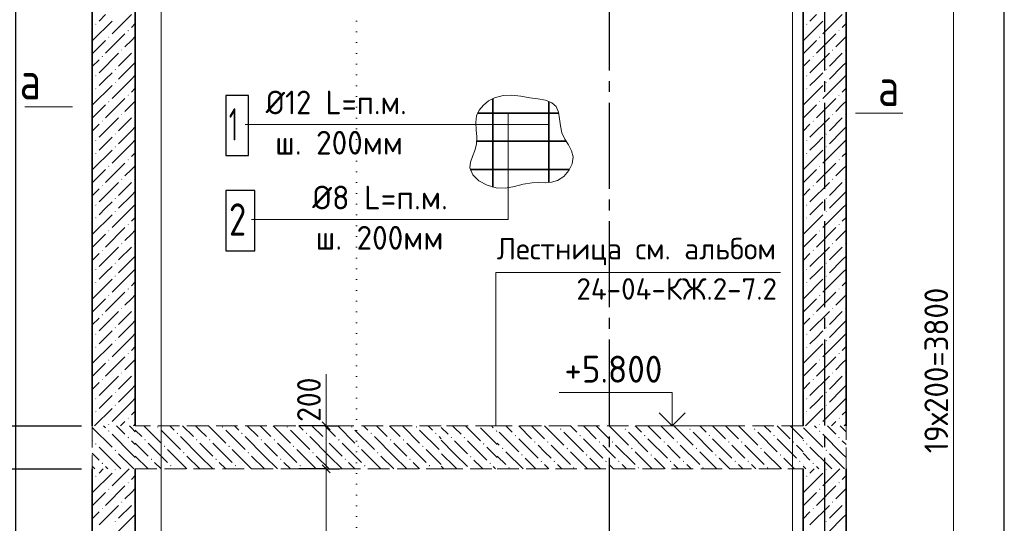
# Model space of a CAD drawing. Header units: millimetres. Extents: x 0 to 50400, y 0 to 35640.
# Tile 4 of 22: x 5724 to 16694, y 18346 to 23962. Entities that reach past the tile are written whole.
import ezdxf

# ---------------------------------------------------------------- set-up
doc = ezdxf.new("R2010")
doc.units = ezdxf.units.MM
for name, pattern in [('______2', [324, 240, -84]), ('______5', [1320, 960, -120, 120, -120]), ('______9', [120, 0, -120])]:
    doc.linetypes.add(name, pattern=pattern)
for name, color, linetype, lineweight in [('Standard', 7, 'Continuous', 25), ('Высотные отметки', 7, 'Continuous', 25), ('ЖБ Лестница', 52, 'Continuous', 25), ('ЖБ Стена верхний уровень', 7, 'Continuous', 35), ('Общий02', 7, 'Continuous', 18), ('Позиционная метка линия выноска', 7, 'Continuous', 13), ('Позиционная метка номер позиции', 7, 'Continuous', 13), ('Размерная линия_ общее', 7, 'Continuous', 13), ('Сечения символ', 7, 'Continuous', 25)]:
    doc.layers.add(name, color=color, linetype=linetype, lineweight=lineweight)
doc.layers.add('Оси', color=7, linetype='______5', true_color=0x656565)
doc.layers.add('Размерная выноска', color=7, linetype='Continuous')
doc.styles.add('ISOCPEUR', font='txt')

msp = doc.modelspace()

# ---------------------------------------------------------------- hatches: boundary and pattern name
at = {"layer": 'ЖБ Лестница', "linetype": 'Continuous', "lineweight": 18, "transparency": 33554687}
for points in [[(7257, 19421), (7264, 19429), (7272, 19421), (7264, 19413)], [(7977, 19421), (7984, 19429), (7992, 19421), (7984, 19413)], [(8697, 19421), (8704, 19429), (8712, 19421), (8704, 19413)], [(9417, 19421), (9424, 19429), (9432, 19421), (9424, 19413)], [(10137, 19421), (10144, 19429), (10152, 19421), (10144, 19413)], [(6710, 19375), (6717, 19383), (6725, 19375), (6717, 19367)], [(6926, 19303), (6933, 19311), (6941, 19303), (6933, 19295)], [(7473, 19349), (7480, 19357), (7488, 19349), (7480, 19341)], [(8193, 19349), (8200, 19357), (8208, 19349), (8200, 19341)], [(8913, 19349), (8920, 19357), (8928, 19349), (8920, 19341)], [(9633, 19349), (9640, 19357), (9648, 19349), (9640, 19341)], [(10353, 19349), (10360, 19357), (10368, 19349), (10360, 19341)], [(10526, 19303), (10533, 19311), (10541, 19303), (10533, 19295)], [(10670, 19303), (10677, 19311), (10685, 19303), (10677, 19295)], [(11030, 19375), (11037, 19383), (11044, 19376), (11044, 19374), (11037, 19367)], [(11241, 19325), (11248, 19333), (11256, 19325), (11248, 19317)], [(11745, 19397), (11752, 19405), (11760, 19397), (11752, 19389)], [(11961, 19325), (11968, 19333), (11976, 19325), (11968, 19317)], [(12465, 19397), (12472, 19405), (12480, 19397), (12472, 19389)], [(12681, 19325), (12688, 19333), (12696, 19325), (12688, 19317)], [(13185, 19397), (13192, 19405), (13200, 19397), (13192, 19389)], [(13401, 19325), (13408, 19333), (13416, 19325), (13408, 19317)], [(13905, 19397), (13912, 19405), (13920, 19397), (13912, 19389)], [(14121, 19325), (14128, 19333), (14136, 19325), (14128, 19317)], [(14630, 19375), (14637, 19383), (14645, 19375), (14637, 19367)], [(14846, 19303), (14853, 19311), (14861, 19303), (14853, 19295)], [(6566, 19231), (6573, 19239), (6581, 19231), (6573, 19223)], [(7113, 19277), (7120, 19285), (7128, 19277), (7120, 19269)], [(7329, 19205), (7336, 19213), (7344, 19205), (7336, 19197)], [(7689, 19277), (7696, 19285), (7704, 19277), (7696, 19269)], [(7833, 19277), (7840, 19285), (7848, 19277), (7840, 19269)], [(8049, 19205), (8056, 19213), (8064, 19205), (8056, 19197)], [(8409, 19277), (8416, 19285), (8424, 19277), (8416, 19269)], [(8553, 19277), (8560, 19285), (8568, 19277), (8560, 19269)], [(8769, 19205), (8776, 19213), (8784, 19205), (8776, 19197)], [(9129, 19277), (9136, 19285), (9144, 19277), (9136, 19269)], [(9273, 19277), (9280, 19285), (9288, 19277), (9280, 19269)], [(9489, 19205), (9496, 19213), (9504, 19205), (9496, 19197)], [(9849, 19277), (9856, 19285), (9864, 19277), (9856, 19269)], [(9993, 19277), (10000, 19285), (10008, 19277), (10000, 19269)], [(10209, 19205), (10216, 19213), (10224, 19205), (10216, 19197)], [(10886, 19231), (10893, 19239), (10901, 19231), (10893, 19223)], [(11457, 19253), (11464, 19261), (11472, 19253), (11464, 19245)], [(11601, 19253), (11608, 19261), (11616, 19253), (11608, 19245)], [(12177, 19253), (12184, 19261), (12192, 19253), (12184, 19245)], [(12321, 19253), (12328, 19261), (12336, 19253), (12328, 19245)], [(12897, 19253), (12904, 19261), (12912, 19253), (12904, 19245)], [(13041, 19253), (13048, 19261), (13056, 19253), (13048, 19245)], [(13617, 19253), (13624, 19261), (13632, 19253), (13624, 19245)], [(13761, 19253), (13768, 19261), (13776, 19253), (13768, 19245)], [(14337, 19253), (14344, 19261), (14352, 19253), (14344, 19245)], [(14486, 19231), (14493, 19239), (14501, 19231), (14493, 19223)], [(6782, 19159), (6789, 19167), (6797, 19159), (6789, 19151)], [(7545, 19133), (7552, 19141), (7560, 19133), (7552, 19125)], [(8265, 19133), (8272, 19141), (8280, 19133), (8272, 19125)], [(8985, 19133), (8992, 19141), (9000, 19133), (8992, 19125)], [(9705, 19133), (9712, 19141), (9720, 19133), (9712, 19125)], [(10742, 19087), (10749, 19095), (10757, 19087), (10749, 19079)], [(11097, 19181), (11104, 19189), (11112, 19181), (11104, 19173)], [(11313, 19109), (11320, 19117), (11328, 19109), (11320, 19101)], [(11817, 19181), (11824, 19189), (11832, 19181), (11824, 19173)], [(12033, 19109), (12040, 19117), (12048, 19109), (12040, 19101)], [(12537, 19181), (12544, 19189), (12552, 19181), (12544, 19173)], [(12753, 19109), (12760, 19117), (12768, 19109), (12760, 19101)], [(13257, 19181), (13264, 19189), (13272, 19181), (13264, 19173)], [(13473, 19109), (13480, 19117), (13488, 19109), (13480, 19101)], [(13977, 19181), (13984, 19189), (13992, 19181), (13984, 19173)], [(14193, 19109), (14200, 19117), (14208, 19109), (14200, 19101)], [(14702, 19159), (14709, 19167), (14717, 19159), (14709, 19151)], [(6638, 19015), (6645, 19023), (6653, 19015), (6645, 19007)], [(7185, 19061), (7192, 19069), (7200, 19061), (7192, 19053)], [(7401, 18989), (7408, 18997), (7416, 18989), (7408, 18981)], [(7905, 19061), (7912, 19069), (7920, 19061), (7912, 19053)], [(8121, 18989), (8128, 18997), (8136, 18989), (8128, 18981)], [(8625, 19061), (8632, 19069), (8640, 19061), (8632, 19053)], [(8841, 18989), (8848, 18997), (8856, 18989), (8848, 18981)], [(9345, 19061), (9352, 19069), (9360, 19061), (9352, 19053)], [(9561, 18989), (9568, 18997), (9576, 18989), (9568, 18981)], [(10065, 19061), (10072, 19069), (10080, 19061), (10072, 19053)], [(10281, 18989), (10288, 18997), (10296, 18989), (10288, 18981)], [(10958, 19015), (10965, 19023), (10973, 19015), (10965, 19007)], [(11529, 19037), (11536, 19045), (11544, 19037), (11536, 19029)], [(11673, 19037), (11680, 19045), (11688, 19037), (11680, 19029)], [(12249, 19037), (12256, 19045), (12264, 19037), (12256, 19029)], [(12393, 19037), (12400, 19045), (12408, 19037), (12400, 19029)], [(12969, 19037), (12976, 19045), (12984, 19037), (12976, 19029)], [(13113, 19037), (13120, 19045), (13128, 19037), (13120, 19029)], [(13689, 19037), (13696, 19045), (13704, 19037), (13696, 19029)], [(13833, 19037), (13840, 19045), (13848, 19037), (13840, 19029)], [(14409, 19037), (14416, 19045), (14424, 19037), (14416, 19029)], [(14558, 19015), (14565, 19023), (14573, 19015), (14565, 19007)], [(11169, 18965), (11176, 18973), (11184, 18965), (11176, 18957)], [(11889, 18965), (11896, 18973), (11904, 18965), (11896, 18957)], [(12609, 18965), (12616, 18973), (12624, 18965), (12616, 18957)], [(13329, 18965), (13336, 18973), (13344, 18965), (13336, 18957)], [(14049, 18965), (14056, 18973), (14064, 18965), (14056, 18957)]]:
    msp.add_hatch(color=7, dxfattribs=at).paths.add_polyline_path(points, flags=16)
at = {"layer": 'ЖБ Стена верхний уровень', "linetype": 'Continuous', "lineweight": 18, "transparency": 33554687}
for points in [[(6567, 23911), (6573, 23917), (6579, 23911), (6573, 23905)], [(14487, 23911), (14493, 23917), (14499, 23911), (14493, 23905)], [(6927, 23839), (6933, 23845), (6939, 23839), (6933, 23833)], [(14847, 23839), (14853, 23845), (14859, 23839), (14853, 23833)], [(6711, 23767), (6717, 23773), (6723, 23767), (6717, 23761)], [(14631, 23767), (14637, 23773), (14643, 23767), (14637, 23761)], [(6855, 23623), (6861, 23629), (6867, 23623), (6861, 23617)], [(6999, 23623), (7005, 23629), (7011, 23623), (7005, 23617)], [(14775, 23623), (14781, 23629), (14787, 23623), (14781, 23617)], [(14919, 23623), (14925, 23629), (14931, 23623), (14925, 23617)], [(6639, 23551), (6645, 23557), (6651, 23551), (6645, 23545)], [(14559, 23551), (14565, 23557), (14571, 23551), (14565, 23545)], [(6783, 23407), (6789, 23413), (6795, 23407), (6789, 23401)], [(14703, 23407), (14709, 23413), (14715, 23407), (14709, 23401)], [(6567, 23335), (6573, 23341), (6579, 23335), (6573, 23329)], [(6783, 23263), (6789, 23269), (6795, 23263), (6789, 23257)], [(14487, 23335), (14493, 23341), (14499, 23335), (14493, 23329)], [(14703, 23263), (14709, 23269), (14715, 23263), (14709, 23257)], [(6567, 23191), (6573, 23197), (6579, 23191), (6573, 23185)], [(14487, 23191), (14493, 23197), (14499, 23191), (14493, 23185)], [(6711, 23047), (6717, 23053), (6723, 23047), (6717, 23041)], [(6927, 23119), (6933, 23125), (6939, 23119), (6933, 23113)], [(14631, 23047), (14637, 23053), (14643, 23047), (14637, 23041)], [(14847, 23119), (14853, 23125), (14859, 23119), (14853, 23113)], [(6639, 22831), (6645, 22837), (6651, 22831), (6645, 22825)], [(6855, 22903), (6861, 22909), (6867, 22903), (6861, 22897)], [(6999, 22903), (7005, 22909), (7011, 22903), (7005, 22897)], [(14559, 22831), (14565, 22837), (14571, 22831), (14565, 22825)], [(14775, 22903), (14781, 22909), (14787, 22903), (14781, 22897)], [(14919, 22903), (14925, 22909), (14931, 22903), (14925, 22897)], [(6567, 22615), (6573, 22621), (6579, 22615), (6573, 22609)], [(6783, 22687), (6789, 22693), (6795, 22687), (6789, 22681)], [(14487, 22615), (14493, 22621), (14499, 22615), (14493, 22609)], [(14703, 22687), (14709, 22693), (14715, 22687), (14709, 22681)], [(6783, 22543), (6789, 22549), (6795, 22543), (6789, 22537)], [(14703, 22543), (14709, 22549), (14715, 22543), (14709, 22537)], [(6567, 22471), (6573, 22477), (6579, 22471), (6573, 22465)], [(6927, 22399), (6933, 22405), (6939, 22399), (6933, 22393)], [(14487, 22471), (14493, 22477), (14499, 22471), (14493, 22465)], [(14847, 22399), (14853, 22405), (14859, 22399), (14853, 22393)], [(6711, 22327), (6717, 22333), (6723, 22327), (6717, 22321)], [(14631, 22327), (14637, 22333), (14643, 22327), (14637, 22321)], [(6855, 22183), (6861, 22189), (6867, 22183), (6861, 22177)], [(6999, 22183), (7005, 22189), (7011, 22183), (7005, 22177)], [(14775, 22183), (14781, 22189), (14787, 22183), (14781, 22177)], [(14919, 22183), (14925, 22189), (14931, 22183), (14925, 22177)], [(6639, 22111), (6645, 22117), (6651, 22111), (6645, 22105)], [(14559, 22111), (14565, 22117), (14571, 22111), (14565, 22105)], [(6783, 21967), (6789, 21973), (6795, 21967), (6789, 21961)], [(14703, 21967), (14709, 21973), (14715, 21967), (14709, 21961)], [(6567, 21895), (6573, 21901), (6579, 21895), (6573, 21889)], [(14487, 21895), (14493, 21901), (14499, 21895), (14493, 21889)], [(6567, 21751), (6573, 21757), (6579, 21751), (6573, 21745)], [(6783, 21823), (6789, 21829), (6795, 21823), (6789, 21817)], [(14487, 21751), (14493, 21757), (14499, 21751), (14493, 21745)], [(14703, 21823), (14709, 21829), (14715, 21823), (14709, 21817)], [(6711, 21607), (6717, 21613), (6723, 21607), (6717, 21601)], [(6927, 21679), (6933, 21685), (6939, 21679), (6933, 21673)], [(14631, 21607), (14637, 21613), (14643, 21607), (14637, 21601)], [(14847, 21679), (14853, 21685), (14859, 21679), (14853, 21673)], [(6639, 21391), (6645, 21397), (6651, 21391), (6645, 21385)], [(6855, 21463), (6861, 21469), (6867, 21463), (6861, 21457)], [(6999, 21463), (7005, 21469), (7011, 21463), (7005, 21457)], [(14559, 21391), (14565, 21397), (14571, 21391), (14565, 21385)], [(14775, 21463), (14781, 21469), (14787, 21463), (14781, 21457)], [(14919, 21463), (14925, 21469), (14931, 21463), (14925, 21457)], [(6567, 21175), (6573, 21181), (6579, 21175), (6573, 21169)], [(6783, 21247), (6789, 21253), (6795, 21247), (6789, 21241)], [(14487, 21175), (14493, 21181), (14499, 21175), (14493, 21169)], [(14703, 21247), (14709, 21253), (14715, 21247), (14709, 21241)], [(6783, 21103), (6789, 21109), (6795, 21103), (6789, 21097)], [(14703, 21103), (14709, 21109), (14715, 21103), (14709, 21097)], [(6567, 21031), (6573, 21037), (6579, 21031), (6573, 21025)], [(6927, 20959), (6933, 20965), (6939, 20959), (6933, 20953)], [(14487, 21031), (14493, 21037), (14499, 21031), (14493, 21025)], [(14847, 20959), (14853, 20965), (14859, 20959), (14853, 20953)], [(6711, 20887), (6717, 20893), (6723, 20887), (6717, 20881)], [(14631, 20887), (14637, 20893), (14643, 20887), (14637, 20881)], [(6855, 20743), (6861, 20749), (6867, 20743), (6861, 20737)], [(6999, 20743), (7005, 20749), (7011, 20743), (7005, 20737)], [(14775, 20743), (14781, 20749), (14787, 20743), (14781, 20737)], [(14919, 20743), (14925, 20749), (14931, 20743), (14925, 20737)], [(6639, 20671), (6645, 20677), (6651, 20671), (6645, 20665)], [(14559, 20671), (14565, 20677), (14571, 20671), (14565, 20665)], [(6783, 20527), (6789, 20533), (6795, 20527), (6789, 20521)], [(14703, 20527), (14709, 20533), (14715, 20527), (14709, 20521)], [(6567, 20455), (6573, 20461), (6579, 20455), (6573, 20449)], [(14487, 20455), (14493, 20461), (14499, 20455), (14493, 20449)], [(6567, 20311), (6573, 20317), (6579, 20311), (6573, 20305)], [(6783, 20383), (6789, 20389), (6795, 20383), (6789, 20377)], [(14487, 20311), (14493, 20317), (14499, 20311), (14493, 20305)], [(14703, 20383), (14709, 20389), (14715, 20383), (14709, 20377)], [(6927, 20239), (6933, 20245), (6939, 20239), (6933, 20233)], [(14847, 20239), (14853, 20245), (14859, 20239), (14853, 20233)], [(6711, 20167), (6717, 20173), (6723, 20167), (6717, 20161)], [(14631, 20167), (14637, 20173), (14643, 20167), (14637, 20161)], [(6855, 20023), (6861, 20029), (6867, 20023), (6861, 20017)], [(6999, 20023), (7005, 20029), (7011, 20023), (7005, 20017)], [(14775, 20023), (14781, 20029), (14787, 20023), (14781, 20017)], [(14919, 20023), (14925, 20029), (14931, 20023), (14925, 20017)], [(6639, 19951), (6645, 19957), (6651, 19951), (6645, 19945)], [(14559, 19951), (14565, 19957), (14571, 19951), (14565, 19945)], [(6783, 19807), (6789, 19813), (6795, 19807), (6789, 19801)], [(14703, 19807), (14709, 19813), (14715, 19807), (14709, 19801)], [(6567, 19735), (6573, 19741), (6579, 19735), (6573, 19729)], [(6783, 19663), (6789, 19669), (6795, 19663), (6789, 19657)], [(14487, 19735), (14493, 19741), (14499, 19735), (14493, 19729)], [(14703, 19663), (14709, 19669), (14715, 19663), (14709, 19657)], [(6567, 19591), (6573, 19597), (6579, 19591), (6573, 19585)], [(14487, 19591), (14493, 19597), (14499, 19591), (14493, 19585)], [(6711, 19447), (6717, 19453), (6723, 19447), (6717, 19441)], [(6927, 19519), (6933, 19525), (6939, 19519), (6933, 19513)], [(14631, 19447), (14637, 19453), (14643, 19447), (14637, 19441)], [(14847, 19519), (14853, 19525), (14859, 19519), (14853, 19513)], [(6567, 18871), (6573, 18877), (6579, 18871), (6573, 18865)], [(6783, 18943), (6789, 18949), (6795, 18943), (6789, 18937)], [(14487, 18871), (14493, 18877), (14499, 18871), (14493, 18865)], [(14703, 18943), (14709, 18949), (14715, 18943), (14709, 18937)], [(6927, 18799), (6933, 18805), (6939, 18799), (6933, 18793)], [(14847, 18799), (14853, 18805), (14859, 18799), (14853, 18793)], [(6711, 18727), (6717, 18733), (6723, 18727), (6717, 18721)], [(14631, 18727), (14637, 18733), (14643, 18727), (14637, 18721)], [(6855, 18583), (6861, 18589), (6867, 18583), (6861, 18577)], [(6999, 18583), (7005, 18589), (7011, 18583), (7005, 18577)], [(14775, 18583), (14781, 18589), (14787, 18583), (14781, 18577)], [(14919, 18583), (14925, 18589), (14931, 18583), (14925, 18577)], [(6639, 18511), (6645, 18517), (6651, 18511), (6645, 18505)], [(14559, 18511), (14565, 18517), (14571, 18511), (14565, 18505)], [(6783, 18367), (6789, 18373), (6795, 18367), (6789, 18361)], [(14703, 18367), (14709, 18373), (14715, 18367), (14709, 18361)]]:
    msp.add_hatch(color=7, dxfattribs=at).paths.add_polyline_path(points, flags=16)

# ---------------------------------------------------------------- linework, layer by layer
at = {"layer": 'Standard', "color": 7, "linetype": 'Continuous', "lineweight": -3, "transparency": 33554687}
for p, q in [((9139, 19433), (8989, 19433)), ((9139, 19433), (9289, 19433)), ((9139, 18953), (8989, 18953)), ((9139, 18953), (9289, 18953))]:
    msp.add_line(p, q, dxfattribs=at)
at = {"layer": 'Standard', "color": 7, "linetype": 'Continuous', "lineweight": 25, "transparency": 33554687}
for p, q in [((9184, 19388), (9094, 19478)), ((9184, 18908), (9094, 18998))]:
    msp.add_line(p, q, dxfattribs=at)
at = {"layer": 'Standard', "color": 7, "linetype": 'Continuous', "lineweight": 13, "transparency": 33554687}
for p, q in [((9139, 19433), (9139, 19523)), ((9139, 18953), (9139, 19433))]:
    msp.add_line(p, q, dxfattribs=at)
at = {"layer": 'Standard', "color": 254, "linetype": 'Continuous', "lineweight": -3, "true_color": 0xc4c4ff, "transparency": 33554687}
msp.add_lwpolyline([(5678, 14184), (16694, 14184), (16694, 33356), (5678, 33356), (5678, 14184)], dxfattribs=at)
at = {"layer": 'Standard', "color": 7, "linetype": 'Continuous', "lineweight": 13, "transparency": 33554687}
for points in [[(16128, 24665), (16128, 24204), (16128, 24204), (16128, 15545)], [(9139, 15353), (9139, 16712), (9139, 16712), (9139, 18953)]]:
    msp.add_lwpolyline(points, dxfattribs=at)
at = {"layer": 'Standard', "color": 7, "linetype": 'Continuous', "lineweight": -3, "transparency": 33554687}
for points in [[(9139, 19433), (9118, 19433), (9118, 19433), (8836, 19433)], [(9139, 18953), (9118, 18953), (9118, 18953), (8836, 18953)]]:
    msp.add_lwpolyline(points, dxfattribs=at)
at = {"layer": 'Высотные отметки', "color": 7, "linetype": 'Continuous', "lineweight": 35, "transparency": 33554687}
for q in [(12848, 19578), (12848, 19578), (13139, 19578), (13139, 19578)]:
    msp.add_line((12993, 19433), q, dxfattribs=at)
at = {"layer": 'Высотные отметки', "color": 7, "linetype": 'Continuous', "lineweight": 13, "transparency": 33554687}
msp.add_line((13593, 19433), (12693, 19433), dxfattribs=at)
msp.add_line((13593, 19433), (12693, 19433), dxfattribs=at)
msp.add_lwpolyline([(12993, 19433), (12993, 19805), (11733, 19805)], dxfattribs=at)
msp.add_lwpolyline([(12993, 19433), (12993, 19805), (11733, 19805)], dxfattribs=at)
at = {"layer": 'ЖБ Лестница', "color": 7, "linetype": '______2', "lineweight": 13, "transparency": 33554687}
for p, q in [((6532, 19433), (6532, 18953)), ((10420, 19433), (7012, 19433)), ((11044, 19433), (10420, 19433)), ((14452, 19433), (11044, 19433)), ((14932, 18953), (14932, 19433)), ((7012, 18953), (10420, 18953)), ((10420, 18953), (11044, 18953)), ((11044, 18953), (14452, 18953))]:
    msp.add_line(p, q, dxfattribs=at)
at = {"layer": 'ЖБ Лестница', "color": 9, "linetype": 'Continuous', "lineweight": 18, "true_color": 0xc7c7c7, "transparency": 33554687}
for p, q in [((6659, 19433), (6681, 19411)), ((6803, 19433), (6897, 19339)), ((6969, 19411), (6947, 19433)), ((7108, 19433), (7300, 19241)), ((7396, 19433), (7444, 19385)), ((7540, 19433), (7660, 19313)), ((7732, 19385), (7684, 19433)), ((7828, 19433), (8020, 19241)), ((8116, 19433), (8164, 19385)), ((8260, 19433), (8380, 19313)), ((8452, 19385), (8404, 19433)), ((8548, 19433), (8740, 19241)), ((8836, 19433), (8884, 19385)), ((8980, 19433), (9100, 19313)), ((9172, 19385), (9124, 19433)), ((9268, 19433), (9460, 19241)), ((9556, 19433), (9604, 19385)), ((9700, 19433), (9820, 19313)), ((9892, 19385), (9844, 19433)), ((9988, 19433), (10180, 19241)), ((10276, 19433), (10324, 19385)), ((10420, 19433), (10420, 19433)), ((10569, 19411), (10547, 19433)), ((10691, 19433), (10857, 19267)), ((10979, 19433), (11001, 19411)), ((11212, 19361), (11140, 19433)), ((11284, 19433), (11428, 19289)), ((11428, 19433), (11572, 19289)), ((11572, 19433), (11788, 19217)), ((11932, 19361), (11860, 19433)), ((12004, 19433), (12148, 19289)), ((12148, 19433), (12292, 19289)), ((12292, 19433), (12508, 19217)), ((12652, 19361), (12580, 19433)), ((12724, 19433), (12868, 19289)), ((12868, 19433), (13012, 19289)), ((13012, 19433), (13228, 19217)), ((13372, 19361), (13300, 19433)), ((13444, 19433), (13588, 19289)), ((13588, 19433), (13732, 19289)), ((13732, 19433), (13948, 19217)), ((14092, 19361), (14020, 19433)), ((14164, 19433), (14308, 19289)), ((14308, 19433), (14452, 19289)), ((14452, 19433), (14452, 19433)), ((14579, 19433), (14601, 19411)), ((14723, 19433), (14817, 19339)), ((14889, 19411), (14867, 19433)), ((6537, 19411), (6753, 19195)), ((6969, 19123), (6753, 19339)), ((7012, 19368), (6969, 19411)), ((7084, 19313), (7012, 19385)), ((7300, 19385), (7516, 19169)), ((7732, 19097), (7516, 19313)), ((7804, 19313), (7732, 19385)), ((8020, 19385), (8236, 19169)), ((8452, 19097), (8236, 19313)), ((8524, 19313), (8452, 19385)), ((8740, 19385), (8956, 19169)), ((9172, 19097), (8956, 19313)), ((9244, 19313), (9172, 19385)), ((9460, 19385), (9676, 19169)), ((9892, 19097), (9676, 19313)), ((9964, 19313), (9892, 19385)), ((10180, 19385), (10396, 19169)), ((10420, 19289), (10396, 19313)), ((10420, 19416), (10497, 19339)), ((10641, 19339), (10569, 19411)), ((10857, 19411), (11044, 19224)), ((11068, 19361), (11284, 19145)), ((11788, 19361), (12004, 19145)), ((12508, 19361), (12724, 19145)), ((13228, 19361), (13444, 19145)), ((13948, 19361), (14164, 19145)), ((14457, 19411), (14673, 19195)), ((14889, 19123), (14673, 19339)), ((14932, 19368), (14889, 19411)), ((6532, 19272), (6537, 19267)), ((6969, 19267), (7012, 19224)), ((7012, 19241), (7156, 19097)), ((7156, 19241), (7372, 19025)), ((7732, 19241), (7876, 19097)), ((7876, 19241), (8092, 19025)), ((8452, 19241), (8596, 19097)), ((8596, 19241), (8812, 19025)), ((9172, 19241), (9316, 19097)), ((9316, 19241), (9532, 19025)), ((9892, 19241), (10036, 19097)), ((10036, 19241), (10252, 19025)), ((10569, 19123), (10420, 19272)), ((10569, 19267), (10713, 19123)), ((10713, 19267), (10929, 19051)), ((11044, 19241), (11068, 19217)), ((11284, 19289), (11500, 19073)), ((11572, 19145), (11500, 19217)), ((11644, 19217), (11860, 19001)), ((12004, 19289), (12220, 19073)), ((12292, 19145), (12220, 19217)), ((12364, 19217), (12580, 19001)), ((12724, 19289), (12940, 19073)), ((13012, 19145), (12940, 19217)), ((13084, 19217), (13300, 19001)), ((13444, 19289), (13660, 19073)), ((13732, 19145), (13660, 19217)), ((13804, 19217), (14020, 19001)), ((14164, 19289), (14380, 19073)), ((14452, 19145), (14380, 19217)), ((14452, 19272), (14457, 19267)), ((14889, 19267), (14932, 19224)), ((6532, 19128), (6609, 19051)), ((6825, 18979), (6609, 19195)), ((6825, 19123), (6969, 18979)), ((6969, 19123), (7012, 19080)), ((7012, 19097), (7156, 18953)), ((7588, 18953), (7372, 19169)), ((7588, 19097), (7732, 18953)), ((7732, 19097), (7876, 18953)), ((8308, 18953), (8092, 19169)), ((8308, 19097), (8452, 18953)), ((8452, 19097), (8596, 18953)), ((9028, 18953), (8812, 19169)), ((9028, 19097), (9172, 18953)), ((9172, 19097), (9316, 18953)), ((9748, 18953), (9532, 19169)), ((9748, 19097), (9892, 18953)), ((9892, 19097), (10036, 18953)), ((10420, 19001), (10252, 19169)), ((10425, 19123), (10569, 18979)), ((10569, 19123), (10713, 18979)), ((11044, 19080), (10929, 19195)), ((11044, 19097), (11140, 19001)), ((11140, 19145), (11332, 18953)), ((11644, 19073), (11572, 19145)), ((11860, 19145), (12052, 18953)), ((12364, 19073), (12292, 19145)), ((12580, 19145), (12772, 18953)), ((13084, 19073), (13012, 19145)), ((13300, 19145), (13492, 18953)), ((13804, 19073), (13732, 19145)), ((14020, 19145), (14212, 18953)), ((14452, 19145), (14452, 19145)), ((14452, 19128), (14529, 19051)), ((14745, 18979), (14529, 19195)), ((14745, 19123), (14889, 18979)), ((14889, 19123), (14932, 19080)), ((6537, 18979), (6532, 18984)), ((6563, 18953), (6537, 18979)), ((6681, 18979), (6707, 18953)), ((6825, 18979), (6851, 18953)), ((6969, 18979), (6995, 18953)), ((7300, 18953), (7228, 19025)), ((8020, 18953), (7948, 19025)), ((8740, 18953), (8668, 19025)), ((9460, 18953), (9388, 19025)), ((10180, 18953), (10108, 19025)), ((10425, 18979), (10420, 18984)), ((10425, 18979), (10451, 18953)), ((10569, 18979), (10595, 18953)), ((10857, 18979), (10785, 19051)), ((10883, 18953), (10857, 18979)), ((11001, 18979), (11027, 18953)), ((11476, 18953), (11356, 19073)), ((11572, 19001), (11620, 18953)), ((11716, 19001), (11764, 18953)), ((12196, 18953), (12076, 19073)), ((12292, 19001), (12340, 18953)), ((12436, 19001), (12484, 18953)), ((12916, 18953), (12796, 19073)), ((13012, 19001), (13060, 18953)), ((13156, 19001), (13204, 18953)), ((13636, 18953), (13516, 19073)), ((13732, 19001), (13780, 18953)), ((13876, 19001), (13924, 18953)), ((14356, 18953), (14236, 19073)), ((14452, 19001), (14452, 19001)), ((14457, 18979), (14452, 18984)), ((14483, 18953), (14457, 18979)), ((14601, 18979), (14627, 18953)), ((14745, 18979), (14771, 18953)), ((14889, 18979), (14915, 18953))]:
    msp.add_line(p, q, dxfattribs=at)
at = {"layer": 'ЖБ Стена верхний уровень', "color": 7, "linetype": 'Continuous', "lineweight": 35, "transparency": 33554687}
for p, q in [((6532, 24953), (6532, 19433)), ((7012, 19433), (7012, 24953)), ((14452, 24953), (14452, 19433)), ((14932, 19433), (14932, 24953)), ((6532, 18953), (6532, 15353)), ((7012, 15353), (7012, 18953)), ((14452, 18953), (14452, 15353)), ((14932, 15353), (14932, 18953))]:
    msp.add_line(p, q, dxfattribs=at)
at = {"layer": 'ЖБ Стена верхний уровень', "color": 251, "linetype": 'Continuous', "lineweight": 18, "true_color": 0x494949, "transparency": 33554687}
for p, q in [((6753, 23947), (6537, 23731)), ((6609, 23947), (6681, 24019)), ((6969, 24019), (6753, 23803)), ((7012, 23918), (6969, 23875)), ((14673, 23947), (14457, 23731)), ((14529, 23947), (14601, 24019)), ((14889, 24019), (14673, 23803)), ((14932, 23918), (14889, 23875)), ((6537, 23875), (6532, 23870)), ((14457, 23875), (14452, 23870)), ((6681, 23731), (6532, 23582)), ((6897, 23803), (6681, 23587)), ((6897, 23659), (6969, 23731)), ((6969, 23731), (7012, 23774)), ((14601, 23731), (14452, 23582)), ((14817, 23803), (14601, 23587)), ((14817, 23659), (14889, 23731)), ((14889, 23731), (14932, 23774)), ((6825, 23587), (6609, 23371)), ((6969, 23587), (6825, 23443)), ((14745, 23587), (14529, 23371)), ((14889, 23587), (14745, 23443)), ((6532, 23438), (6609, 23515)), ((6969, 23443), (7012, 23486)), ((14452, 23438), (14529, 23515)), ((14889, 23443), (14932, 23486)), ((6681, 23299), (6753, 23371)), ((6969, 23443), (6825, 23299)), ((14601, 23299), (14673, 23371)), ((14889, 23443), (14745, 23299)), ((6537, 23299), (6532, 23294)), ((6609, 23227), (6681, 23299)), ((6969, 23299), (6753, 23083)), ((7012, 23342), (6969, 23299)), ((14457, 23299), (14452, 23294)), ((14529, 23227), (14601, 23299)), ((14889, 23299), (14673, 23083)), ((14932, 23342), (14889, 23299)), ((6537, 23155), (6532, 23150)), ((6753, 23227), (6537, 23011)), ((7012, 23198), (6969, 23155)), ((14457, 23155), (14452, 23150)), ((14673, 23227), (14457, 23011)), ((14932, 23198), (14889, 23155)), ((6897, 23083), (6681, 22867)), ((6969, 23011), (7012, 23054)), ((14817, 23083), (14601, 22867)), ((14889, 23011), (14932, 23054)), ((6681, 23011), (6532, 22862)), ((6897, 22939), (6969, 23011)), ((14601, 23011), (14452, 22862)), ((14817, 22939), (14889, 23011)), ((6825, 22867), (6609, 22651)), ((6969, 22867), (6825, 22723)), ((14745, 22867), (14529, 22651)), ((14889, 22867), (14745, 22723)), ((6532, 22718), (6609, 22795)), ((6969, 22723), (6825, 22579)), ((6969, 22723), (7012, 22766)), ((14452, 22718), (14529, 22795)), ((14889, 22723), (14745, 22579)), ((14889, 22723), (14932, 22766)), ((6681, 22579), (6753, 22651)), ((7012, 22622), (6969, 22579)), ((14601, 22579), (14673, 22651)), ((14932, 22622), (14889, 22579)), ((6537, 22579), (6532, 22574)), ((6753, 22507), (6537, 22291)), ((6609, 22507), (6681, 22579)), ((6969, 22579), (6753, 22363)), ((14457, 22579), (14452, 22574)), ((14673, 22507), (14457, 22291)), ((14529, 22507), (14601, 22579)), ((14889, 22579), (14673, 22363)), ((6537, 22435), (6532, 22430)), ((7012, 22478), (6969, 22435)), ((14457, 22435), (14452, 22430)), ((14932, 22478), (14889, 22435)), ((6681, 22291), (6532, 22142)), ((6897, 22363), (6681, 22147)), ((6897, 22219), (6969, 22291)), ((6969, 22291), (7012, 22334)), ((14601, 22291), (14452, 22142)), ((14817, 22363), (14601, 22147)), ((14817, 22219), (14889, 22291)), ((14889, 22291), (14932, 22334)), ((6532, 21998), (6609, 22075)), ((6825, 22147), (6609, 21931)), ((6969, 22147), (6825, 22003)), ((14452, 21998), (14529, 22075)), ((14745, 22147), (14529, 21931)), ((14889, 22147), (14745, 22003)), ((6969, 22003), (6825, 21859)), ((6969, 22003), (7012, 22046)), ((14889, 22003), (14745, 21859)), ((14889, 22003), (14932, 22046)), ((6537, 21859), (6532, 21854)), ((6609, 21787), (6681, 21859)), ((6681, 21859), (6753, 21931)), ((6969, 21859), (6753, 21643)), ((7012, 21902), (6969, 21859)), ((14457, 21859), (14452, 21854)), ((14529, 21787), (14601, 21859)), ((14601, 21859), (14673, 21931)), ((14889, 21859), (14673, 21643)), ((14932, 21902), (14889, 21859)), ((6753, 21787), (6537, 21571)), ((7012, 21758), (6969, 21715)), ((14673, 21787), (14457, 21571)), ((14932, 21758), (14889, 21715)), ((6537, 21715), (6532, 21710)), ((6897, 21643), (6681, 21427)), ((6969, 21571), (7012, 21614)), ((14457, 21715), (14452, 21710)), ((14817, 21643), (14601, 21427)), ((14889, 21571), (14932, 21614)), ((6681, 21571), (6532, 21422)), ((6897, 21499), (6969, 21571)), ((14601, 21571), (14452, 21422)), ((14817, 21499), (14889, 21571)), ((6825, 21427), (6609, 21211)), ((6969, 21427), (6825, 21283)), ((14745, 21427), (14529, 21211)), ((14889, 21427), (14745, 21283)), ((6532, 21278), (6609, 21355)), ((6969, 21283), (6825, 21139)), ((6969, 21283), (7012, 21326)), ((14452, 21278), (14529, 21355)), ((14889, 21283), (14745, 21139)), ((14889, 21283), (14932, 21326)), ((6681, 21139), (6753, 21211)), ((7012, 21182), (6969, 21139)), ((14601, 21139), (14673, 21211)), ((14932, 21182), (14889, 21139)), ((6537, 21139), (6532, 21134)), ((6753, 21067), (6537, 20851)), ((6609, 21067), (6681, 21139)), ((6969, 21139), (6753, 20923)), ((14457, 21139), (14452, 21134)), ((14673, 21067), (14457, 20851)), ((14529, 21067), (14601, 21139)), ((14889, 21139), (14673, 20923)), ((6537, 20995), (6532, 20990)), ((7012, 21038), (6969, 20995)), ((14457, 20995), (14452, 20990)), ((14932, 21038), (14889, 20995)), ((6681, 20851), (6532, 20702)), ((6897, 20923), (6681, 20707)), ((6897, 20779), (6969, 20851)), ((6969, 20851), (7012, 20894)), ((14601, 20851), (14452, 20702)), ((14817, 20923), (14601, 20707)), ((14817, 20779), (14889, 20851)), ((14889, 20851), (14932, 20894)), ((6532, 20558), (6609, 20635)), ((6825, 20707), (6609, 20491)), ((6969, 20707), (6825, 20563)), ((14452, 20558), (14529, 20635)), ((14745, 20707), (14529, 20491)), ((14889, 20707), (14745, 20563)), ((6969, 20563), (6825, 20419)), ((6969, 20563), (7012, 20606)), ((14889, 20563), (14745, 20419)), ((14889, 20563), (14932, 20606)), ((6537, 20419), (6532, 20414)), ((6609, 20347), (6681, 20419)), ((6681, 20419), (6753, 20491)), ((6969, 20419), (6753, 20203)), ((7012, 20462), (6969, 20419)), ((14457, 20419), (14452, 20414)), ((14529, 20347), (14601, 20419)), ((14601, 20419), (14673, 20491)), ((14889, 20419), (14673, 20203)), ((14932, 20462), (14889, 20419)), ((6753, 20347), (6537, 20131)), ((7012, 20318), (6969, 20275)), ((14673, 20347), (14457, 20131)), ((14932, 20318), (14889, 20275)), ((6537, 20275), (6532, 20270)), ((6897, 20203), (6681, 19987)), ((14457, 20275), (14452, 20270)), ((14817, 20203), (14601, 19987)), ((6681, 20131), (6532, 19982)), ((6897, 20059), (6969, 20131)), ((6969, 20131), (7012, 20174)), ((14601, 20131), (14452, 19982)), ((14817, 20059), (14889, 20131)), ((14889, 20131), (14932, 20174)), ((6825, 19987), (6609, 19771)), ((6969, 19987), (6825, 19843)), ((14745, 19987), (14529, 19771)), ((14889, 19987), (14745, 19843)), ((6532, 19838), (6609, 19915)), ((6969, 19843), (7012, 19886)), ((14452, 19838), (14529, 19915)), ((14889, 19843), (14932, 19886)), ((6681, 19699), (6753, 19771)), ((6969, 19843), (6825, 19699)), ((14601, 19699), (14673, 19771)), ((14889, 19843), (14745, 19699)), ((6537, 19699), (6532, 19694)), ((6609, 19627), (6681, 19699)), ((6969, 19699), (6753, 19483)), ((7012, 19742), (6969, 19699)), ((14457, 19699), (14452, 19694)), ((14529, 19627), (14601, 19699)), ((14889, 19699), (14673, 19483)), ((14932, 19742), (14889, 19699)), ((6537, 19555), (6532, 19550)), ((6753, 19627), (6559, 19433)), ((7012, 19598), (6969, 19555)), ((14457, 19555), (14452, 19550)), ((14673, 19627), (14479, 19433)), ((14932, 19598), (14889, 19555)), ((6897, 19483), (6847, 19433)), ((6991, 19433), (7012, 19454)), ((14817, 19483), (14767, 19433)), ((14911, 19433), (14932, 19454)), ((6753, 18907), (6537, 18691)), ((6609, 18907), (6655, 18953)), ((6943, 18953), (6753, 18763)), ((7012, 18878), (6969, 18835)), ((14673, 18907), (14457, 18691)), ((14529, 18907), (14575, 18953)), ((14863, 18953), (14673, 18763)), ((14932, 18878), (14889, 18835)), ((6537, 18835), (6532, 18830)), ((6897, 18763), (6681, 18547)), ((14457, 18835), (14452, 18830)), ((14817, 18763), (14601, 18547)), ((6681, 18691), (6532, 18542)), ((6897, 18619), (6969, 18691)), ((6969, 18691), (7012, 18734)), ((14601, 18691), (14452, 18542)), ((14817, 18619), (14889, 18691)), ((14889, 18691), (14932, 18734)), ((6825, 18547), (6609, 18331)), ((6969, 18547), (6825, 18403)), ((14745, 18547), (14529, 18331)), ((14889, 18547), (14745, 18403)), ((6532, 18398), (6609, 18475)), ((6969, 18403), (7012, 18446)), ((14452, 18398), (14529, 18475)), ((14889, 18403), (14932, 18446)), ((6969, 18403), (6825, 18259)), ((14889, 18403), (14745, 18259))]:
    msp.add_line(p, q, dxfattribs=at)
at = {"layer": 'Общий02', "color": 251, "linetype": 'Continuous', "lineweight": 13, "true_color": 0x494949, "transparency": 33554687}
for p, q in [((7302, 24784), (7302, 15592)), ((14334, 24784), (14334, 15592))]:
    msp.add_line(p, q, dxfattribs=at)
at = {"layer": 'Оси', "color": 8, "linetype": '______5', "lineweight": -3, "transparency": 33554687}
for p, q in [((12292, 32276), (12292, 12279)), ((14692, 32276), (14692, 12279))]:
    msp.add_line(p, q, dxfattribs=at)
at = {"layer": 'Позиционная метка линия выноска', "color": 7, "linetype": 'Continuous', "lineweight": 13, "transparency": 33554687}
for p, q in [((5783, 22990), (6311, 22990)), ((15564, 22918), (15036, 22918))]:
    msp.add_line(p, q, dxfattribs=at)
at = {"layer": 'Позиционная метка номер позиции', "color": 7, "linetype": 'Continuous', "lineweight": 35, "transparency": 33554687}
for p, q in [((10996, 23082), (10996, 22095)), ((11621, 23050), (11621, 22146)), ((10825, 22919), (11730, 22919)), ((10819, 22606), (11813, 22606)), ((10744, 22293), (11850, 22293))]:
    msp.add_line(p, q, dxfattribs=at)
at = {"layer": 'Позиционная метка номер позиции', "color": 7, "linetype": 'Continuous', "lineweight": 25, "transparency": 33554687}
for points in [[(8020, 22446), (8272, 22446), (8272, 23118), (8020, 23118), (8020, 22446)], [(8020, 21386), (8344, 21386), (8344, 22058), (8020, 22058), (8020, 21386)]]:
    msp.add_lwpolyline(points, dxfattribs=at)
at = {"layer": 'Позиционная метка номер позиции', "color": 7, "linetype": '______2', "lineweight": 13, "transparency": 33554687}
msp.add_lwpolyline([(11408, 23090), (11307, 23108), (11207, 23119), (11109, 23115), (11014, 23090), (10948, 23056), (10890, 23009), (10844, 22954), (10814, 22891), (10805, 22815), (10811, 22735), (10819, 22654), (10814, 22572), (10794, 22504), (10768, 22437), (10746, 22372), (10740, 22311), (10773, 22233), (10841, 22166), (10933, 22116), (11032, 22088), (11137, 22085), (11237, 22103), (11335, 22127), (11435, 22143), (11506, 22145), (11578, 22144), (11649, 22150), (11716, 22169), (11785, 22215), (11842, 22280), (11878, 22356), (11889, 22433), (11872, 22500), (11838, 22565), (11798, 22631), (11766, 22702), (11748, 22779), (11739, 22858), (11728, 22932), (11702, 22992), (11652, 23036), (11582, 23063), (11498, 23079), (11408, 23090)], dxfattribs=at)
at = {"layer": 'Позиционная метка номер позиции', "color": 7, "linetype": 'Continuous', "lineweight": 13, "transparency": 33554687}
for points in [[(8308, 21734), (11167, 21734), (11167, 22919)], [(8236, 22794), (9948, 22794), (11621, 22794)], [(14202, 21142), (11028, 21142), (11028, 19433)]]:
    msp.add_lwpolyline(points, dxfattribs=at)
at = {"layer": 'Размерная выноска', "color": 7, "linetype": 'Continuous', "lineweight": 13, "transparency": 33554687}
msp.add_line((9139, 19433), (9139, 20011), dxfattribs=at)
at = {"layer": 'Размерная линия_ общее', "color": 7, "linetype": 'Continuous', "lineweight": -3, "transparency": 33554687}
for p, q in [((5416, 19433), (6412, 19433)), ((5416, 18953), (6412, 18953))]:
    msp.add_line(p, q, dxfattribs=at)
at = {"layer": 'Сечения символ', "color": 7, "linetype": '______9', "lineweight": 13, "transparency": 33554687}
msp.add_line((9476, 31873), (9476, 14296), dxfattribs=at)

# ---------------------------------------------------------------- texts
at = {"layer": 'Standard', "color": 7, "linetype": 'Continuous', "lineweight": 25, "transparency": 33554687, "char_height": 264, "attachment_point": 7, "rotation": 90, "style": 'ISOCPEUR'}
for s, insert, width in [('\\W0.95;19х200=3800', (16068, 19128), 2103.76), ('\\W0.91;200', (9079, 19478), 674.38)]:
    msp.add_mtext(s, dxfattribs=dict(at, insert=insert, width=width))
at = {"layer": 'Высотные отметки', "color": 7, "linetype": 'Continuous', "lineweight": 25, "transparency": 33554687, "insert": (11793, 19915), "char_height": 300, "width": 1281.45, "attachment_point": 7, "style": 'ISOCPEUR'}
msp.add_mtext('\\W0.95;+5.800', dxfattribs=at)
at = {"layer": 'Позиционная метка номер позиции', "color": 7, "linetype": 'Continuous', "lineweight": 25, "transparency": 33554687, "attachment_point": 7, "style": 'ISOCPEUR'}
for s, insert, char_height, width in [('\\W0.94;Ø12 L=п.м.', (8465, 22907), 264, 1786.42), ('\\W0.56;1', (8056, 22614), 360, 279.99), ('\\W0.96;ш. 200мм', (8571, 22458), 264, 1578.57), ('\\W0.97;Ø8 L=п.м.', (8983, 21847), 264, 1657.9), ('\\W0.78;2', (8056, 21554), 360, 391.68), ('\\W0.96;ш. 200мм', (9022, 21398), 264, 1578.57)]:
    msp.add_mtext(s, dxfattribs=dict(at, insert=insert, char_height=char_height, width=width))
at = {"layer": 'Позиционная метка номер позиции', "color": 7, "linetype": 'Continuous', "lineweight": 18, "transparency": 33554687, "char_height": 240, "attachment_point": 7, "style": 'ISOCPEUR'}
for s, insert, width in [('\\W0.98;Лестница см. альбом', (11039, 21223), 3308.75), ('\\W0.98;24-04-КЖ.2-7.2', (11927, 20839), 2419.97)]:
    msp.add_mtext(s, dxfattribs=dict(at, insert=insert, width=width))
at = {"layer": 'Сечения символ', "color": 7, "linetype": 'Continuous', "lineweight": 35, "transparency": 33554687, "char_height": 420, "attachment_point": 7, "style": 'ISOCPEUR'}
for insert, width in [((5724, 23072), 503.77), ((15287, 23000), 503.76)]:
    msp.add_mtext('\\W0.80;а', dxfattribs=dict(at, insert=insert, width=width))

doc.saveas('drawing.dxf')
